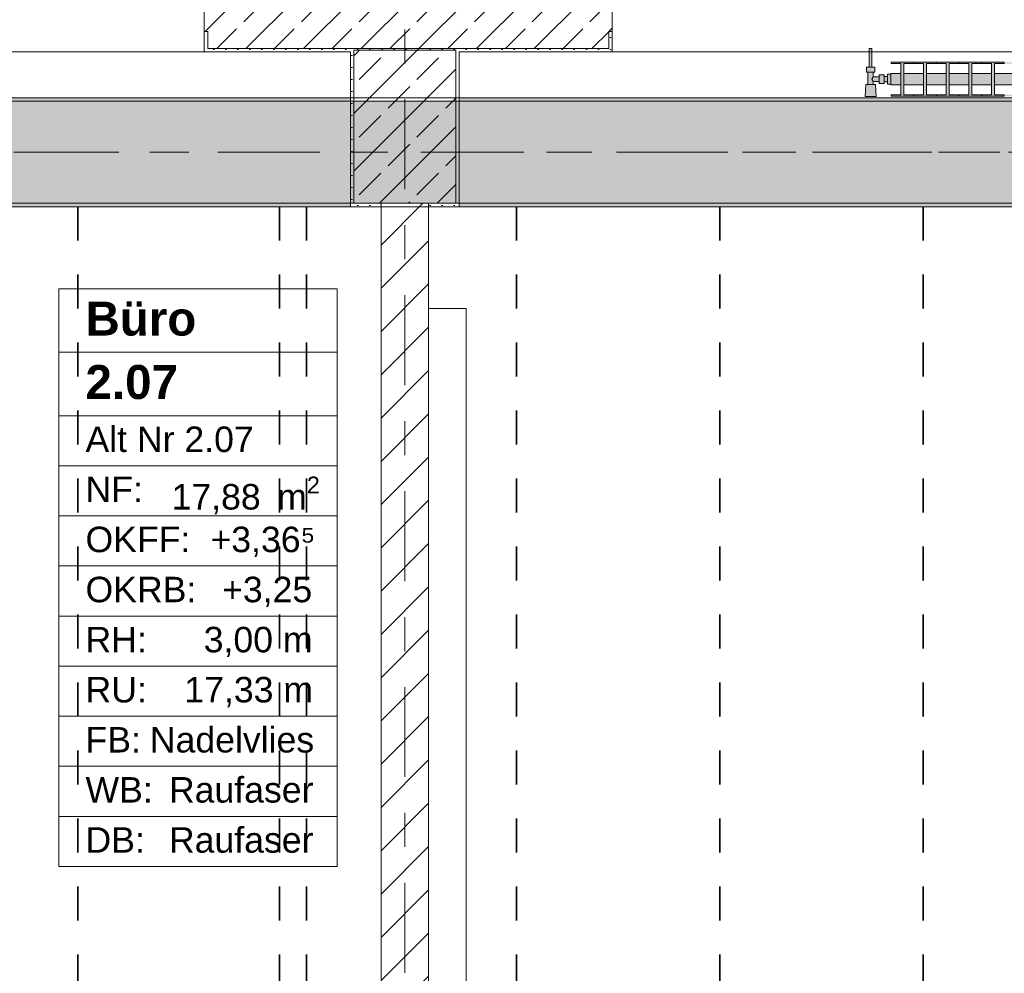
# Model space of a CAD drawing. Header units: metres. Extents: x -3.6 to 84.5, y -11 to 16.8.
# Tile 124 of 137: x 31.8 to 34.7, y 10.7 to 13.5. Entities that reach past the tile are written whole.
import ezdxf

# ---------------------------------------------------------------- set-up
doc = ezdxf.new("R2010")
doc.units = ezdxf.units.M
doc.header["$MEASUREMENT"] = 0
for name, pattern in [('Achse', [0.2, 0.1, -0.05, 0, -0.05]), ('Strichlinie doppelt', [0.546806, 0.264583, -0.105833, 0.070556, -0.105833]), ('Wipeout_Contour', [1, 0, -1])]:
    doc.linetypes.add(name, pattern=pattern)
for name, color, linetype in [('155 - Bemaßung_ Beschriftung.Ausbau - Deckenelemente', 7, 'Continuous'), ('401 - Zone.Raum_ Raumbegrenzung_ Whg.', 7, 'Continuous'), ('451 - Universal.Achsen Raster', 7, 'Continuous'), ('604 - Struktur.Wand Aussen', 7, 'Continuous'), ('605 - Struktur.Wand Innen', 7, 'Continuous'), ('607 - Struktur.Stütze', 7, 'Continuous'), ('608 - Struktur.Träger', 7, 'Continuous'), ('801 - HKLSE.Heizung_ Klima_ Lüftung', 7, 'Continuous'), ('Neubau_301 - Elemente.Linie', 7, 'Continuous')]:
    doc.layers.add(name, color=color, linetype=linetype)
doc.styles.add('ERSTELLTER_STIL_1', font='txt')
doc.styles.add('ERSTELLTER_STIL_2', font='txt')
pattern_1 = [(45, (0, 0), (-0.0848528, 0.0848528), []), (45, (-0.04243, 0.04243), (-0.0848528, 0.0848528), [0.09, -0.03])]
pattern_2 = [(45, (0, 0), (-0.01767767, 0.01767767), [0, -0.025])]

msp = doc.modelspace()

# ---------------------------------------------------------------- hatches: boundary and pattern name
at = {"layer": '604 - Struktur.Wand Aussen', "linetype": 'Continuous', "lineweight": 0, "true_color": 0x000000}
h = msp.add_hatch(dxfattribs=at)
h.set_pattern_fill('Beton__Stahlbeton_0001', color=18, style=0, pattern_type=2)
h.set_pattern_definition(pattern_1)
h.paths.add_polyline_path([(32.34, 13.505), (32.35, 13.505), (32.35, 13.455), (33.53, 13.455), (33.53, 13.505), (33.54, 13.505), (33.54, 13.575), (33.53, 13.575), (33.5, 13.575), (33.5, 13.695), (32.38, 13.695), (32.38, 13.575), (32.35, 13.575), (32.34, 13.575)])
h = msp.add_hatch(dxfattribs=at)
h.set_pattern_fill('Gips_0001', color=18, style=0, pattern_type=2)
h.set_pattern_definition(pattern_2)
h.paths.add_polyline_path([(32.35, 13.445), (32.35, 13.505), (32.34, 13.505), (32.34, 13.445)])
h = msp.add_hatch(dxfattribs=at)
h.set_pattern_fill('Gips_0001', color=18, style=0, pattern_type=2)
h.set_pattern_definition(pattern_2)
h.paths.add_polyline_path([(33.53, 13.445), (33.54, 13.445), (33.54, 13.505), (33.53, 13.505)])
h = msp.add_hatch(dxfattribs=at)
h.set_pattern_fill('Gips_0001', color=18, style=0, pattern_type=2)
h.set_pattern_definition(pattern_2)
h.paths.add_polyline_path([(32.35, 13.445), (32.77, 13.445), (32.77, 13.455), (32.35, 13.455)])
h = msp.add_hatch(dxfattribs=at)
h.set_pattern_fill('Gips_0001', color=18, style=0, pattern_type=2)
h.set_pattern_definition(pattern_2)
h.paths.add_polyline_path([(33.09, 13.445), (33.53, 13.445), (33.53, 13.455), (33.09, 13.455)])
at = {"layer": '607 - Struktur.Stütze', "linetype": 'Continuous', "lineweight": 0, "true_color": 0x000000}
h = msp.add_hatch(dxfattribs=at)
h.set_pattern_fill('Gips_0001', color=18, style=0, pattern_type=2)
h.set_pattern_definition(pattern_2)
h.paths.add_polyline_path([(32.77, 13.455), (32.77, 13.445), (32.78, 13.445), (32.78, 13.45), (33.08, 13.45), (33.08, 13.445), (33.09, 13.445), (33.09, 13.455)])
h = msp.add_hatch(dxfattribs=at)
h.set_pattern_fill('Gips_0001', color=18, style=0, pattern_type=2)
h.set_pattern_definition(pattern_2)
h.paths.add_polyline_path([(32.77, 13.445), (32.77, 12.99), (32.86, 12.99), (32.86, 13), (32.78, 13), (32.78, 13.445)])
h = msp.add_hatch(dxfattribs=at)
h.set_pattern_fill('Beton__Stahlbeton_0001', color=18, style=0, pattern_type=2)
h.set_pattern_definition(pattern_1)
h.paths.add_polyline_path([(32.78, 13), (33.08, 13), (33.08, 13.45), (32.78, 13.45)])
h = msp.add_hatch(dxfattribs=at)
h.set_pattern_fill('Gips_0001', color=18, style=0, pattern_type=2)
h.set_pattern_definition(pattern_2)
h.paths.add_polyline_path([(33, 13), (33, 12.99), (33.09, 12.99), (33.09, 13.445), (33.08, 13.445), (33.08, 13)])
at = {"layer": '608 - Struktur.Träger', "linetype": 'Continuous', "lineweight": 0, "true_color": 0x000000}
h = msp.add_hatch(dxfattribs=at)
h.set_pattern_fill('Gips_0001', color=18, style=0, pattern_type=2)
h.set_pattern_definition(pattern_2)
h.paths.add_polyline_path([(32.77, 13.31), (29.49, 13.31), (29.49, 13.3), (32.77, 13.3)])
h = msp.add_hatch(dxfattribs=at)
h.set_pattern_fill('Gips_0001', color=18, style=0, pattern_type=2)
h.set_pattern_definition(pattern_2)
h.paths.add_polyline_path([(33.09, 13.3), (36.37, 13.3), (36.37, 13.31), (33.09, 13.31)])
h = msp.add_hatch(dxfattribs=at)
h.set_pattern_fill('Gips_0001', color=18, style=0, pattern_type=2)
h.set_pattern_definition(pattern_2)
h.paths.add_polyline_path([(32.77, 13), (29.49, 13), (29.49, 12.99), (32.77, 12.99)])
h = msp.add_hatch(dxfattribs=at)
h.set_pattern_fill('Gips_0001', color=18, style=0, pattern_type=2)
h.set_pattern_definition(pattern_2)
h.paths.add_polyline_path([(33.09, 13), (33.09, 12.99), (36.37, 12.99), (36.37, 13)])
at = {"layer": '801 - HKLSE.Heizung_ Klima_ Lüftung', "linetype": 'Continuous', "lineweight": 0, "true_color": 0x3a3a3a}
for points in [[(34.36, 13.3503), (34.36, 13.3797), (34.35, 13.3797), (34.35, 13.373), (34.34, 13.373), (34.34, 13.378), (34.325, 13.378), (34.325, 13.372), (34.308, 13.372), (34.308, 13.386), (34.312, 13.386), (34.312, 13.4), (34.304, 13.4), (34.304, 13.455), (34.296, 13.455), (34.296, 13.4), (34.288, 13.4), (34.288, 13.386), (34.292, 13.386), (34.292, 13.349), (34.286, 13.349), (34.284, 13.314), (34.316, 13.314), (34.314, 13.349), (34.308, 13.349), (34.308, 13.358), (34.325, 13.358), (34.325, 13.352), (34.34, 13.352), (34.34, 13.357), (34.35, 13.357), (34.35, 13.3503)], [(34.36, 13.3817), (34.36, 13.3483), (34.3892, 13.3483), (34.3892, 13.3192), (34.3608, 13.3192), (34.3608, 13.315), (34.4258, 13.315), (34.4258, 13.3192), (34.3975, 13.3192), (34.3975, 13.3483), (34.4558, 13.3483), (34.4558, 13.3192), (34.4275, 13.3192), (34.4275, 13.315), (34.4925, 13.315), (34.4925, 13.3192), (34.4642, 13.3192), (34.4642, 13.3483), (34.5225, 13.3483), (34.5225, 13.3192), (34.4942, 13.3192), (34.4942, 13.315), (34.5592, 13.315), (34.5592, 13.3192), (34.5308, 13.3192), (34.5308, 13.3483), (34.5892, 13.3483), (34.5892, 13.3192), (34.5608, 13.3192), (34.5608, 13.315), (34.6258, 13.315), (34.6258, 13.3192), (34.5975, 13.3192), (34.5975, 13.3483), (34.6558, 13.3483), (34.6558, 13.3192), (34.6275, 13.3192), (34.6275, 13.315), (34.6925, 13.315), (34.6925, 13.3192), (34.6642, 13.3192), (34.6642, 13.3483), (34.7225, 13.3483), (34.7225, 13.3192), (34.6942, 13.3192), (34.6942, 13.315), (34.7592, 13.315), (34.7592, 13.3192), (34.7308, 13.3192), (34.7308, 13.3483), (34.7892, 13.3483), (34.7892, 13.3192), (34.7608, 13.3192), (34.7608, 13.315), (34.8258, 13.315), (34.8258, 13.3192), (34.7975, 13.3192), (34.7975, 13.3483), (34.8558, 13.3483), (34.8558, 13.3192), (34.8275, 13.3192), (34.8275, 13.315), (34.8925, 13.315), (34.8925, 13.3192), (34.8642, 13.3192), (34.8642, 13.3483), (34.9225, 13.3483), (34.9225, 13.3192), (34.8942, 13.3192), (34.8942, 13.315), (34.9592, 13.315), (34.9592, 13.3192), (34.9308, 13.3192), (34.9308, 13.3483), (34.9892, 13.3483), (34.9892, 13.3192), (34.9608, 13.3192), (34.9608, 13.315), (35.0258, 13.315), (35.0258, 13.3192), (34.9975, 13.3192), (34.9975, 13.3483), (35.0558, 13.3483), (35.0558, 13.3192), (35.0275, 13.3192), (35.0275, 13.315), (35.0925, 13.315), (35.0925, 13.3192), (35.0642, 13.3192), (35.0642, 13.3483), (35.1225, 13.3483), (35.1225, 13.3192), (35.0942, 13.3192), (35.0942, 13.315), (35.1592, 13.315), (35.1592, 13.3192), (35.1308, 13.3192), (35.1308, 13.3483), (35.1892, 13.3483), (35.1892, 13.3192), (35.1608, 13.3192), (35.1608, 13.315), (35.2258, 13.315), (35.2258, 13.3192), (35.1975, 13.3192), (35.1975, 13.3483), (35.2558, 13.3483), (35.2558, 13.3192), (35.2275, 13.3192), (35.2275, 13.315), (35.2925, 13.315), (35.2925, 13.3192), (35.2642, 13.3192), (35.2642, 13.3483), (35.3225, 13.3483), (35.3225, 13.3192), (35.2942, 13.3192), (35.2942, 13.315), (35.3592, 13.315), (35.3592, 13.3192), (35.3308, 13.3192), (35.3308, 13.3483), (35.36, 13.3483), (35.36, 13.3817), (35.3308, 13.3817), (35.3308, 13.4108), (35.3592, 13.4108), (35.3592, 13.415), (35.2942, 13.415), (35.2942, 13.4108), (35.3225, 13.4108), (35.3225, 13.3817), (35.2642, 13.3817), (35.2642, 13.4108), (35.2925, 13.4108), (35.2925, 13.415), (35.2275, 13.415), (35.2275, 13.4108), (35.2558, 13.4108), (35.2558, 13.3817), (35.1975, 13.3817), (35.1975, 13.4108), (35.2258, 13.4108), (35.2258, 13.415), (35.1608, 13.415), (35.1608, 13.4108), (35.1892, 13.4108), (35.1892, 13.3817), (35.1308, 13.3817), (35.1308, 13.4108), (35.1592, 13.4108), (35.1592, 13.415), (35.0942, 13.415), (35.0942, 13.4108), (35.1225, 13.4108), (35.1225, 13.3817), (35.0642, 13.3817), (35.0642, 13.4108), (35.0925, 13.4108), (35.0925, 13.415), (35.0275, 13.415), (35.0275, 13.4108), (35.0558, 13.4108), (35.0558, 13.3817), (34.9975, 13.3817), (34.9975, 13.4108), (35.0258, 13.4108), (35.0258, 13.415), (34.9608, 13.415), (34.9608, 13.4108), (34.9892, 13.4108), (34.9892, 13.3817), (34.9308, 13.3817), (34.9308, 13.4108), (34.9592, 13.4108), (34.9592, 13.415), (34.8942, 13.415), (34.8942, 13.4108), (34.9225, 13.4108), (34.9225, 13.3817), (34.8642, 13.3817), (34.8642, 13.4108), (34.8925, 13.4108), (34.8925, 13.415), (34.8275, 13.415), (34.8275, 13.4108), (34.8558, 13.4108), (34.8558, 13.3817), (34.7975, 13.3817), (34.7975, 13.4108), (34.8258, 13.4108), (34.8258, 13.415), (34.7608, 13.415), (34.7608, 13.4108), (34.7892, 13.4108), (34.7892, 13.3817), (34.7308, 13.3817), (34.7308, 13.4108), (34.7592, 13.4108), (34.7592, 13.415), (34.6942, 13.415), (34.6942, 13.4108), (34.7225, 13.4108), (34.7225, 13.3817), (34.6642, 13.3817), (34.6642, 13.4108), (34.6925, 13.4108), (34.6925, 13.415), (34.6275, 13.415), (34.6275, 13.4108), (34.6558, 13.4108), (34.6558, 13.3817), (34.5975, 13.3817), (34.5975, 13.4108), (34.6258, 13.4108), (34.6258, 13.415), (34.5608, 13.415), (34.5608, 13.4108), (34.5892, 13.4108), (34.5892, 13.3817), (34.5308, 13.3817), (34.5308, 13.4108), (34.5592, 13.4108), (34.5592, 13.415), (34.4942, 13.415), (34.4942, 13.4108), (34.5225, 13.4108), (34.5225, 13.3817), (34.4642, 13.3817), (34.4642, 13.4108), (34.4925, 13.4108), (34.4925, 13.415), (34.4275, 13.415), (34.4275, 13.4108), (34.4558, 13.4108), (34.4558, 13.3817), (34.3975, 13.3817), (34.3975, 13.4108), (34.4258, 13.4108), (34.4258, 13.415), (34.3608, 13.415), (34.3608, 13.4108), (34.3892, 13.4108), (34.3892, 13.3817)]]:
    msp.add_hatch(color=250, dxfattribs=at).paths.add_polyline_path(points)

# ---------------------------------------------------------------- linework, layer by layer
at = {"layer": '155 - Bemaßung_ Beschriftung.Ausbau - Deckenelemente', "color": 7, "linetype": 'Achse', "lineweight": 35}
for p, q in [((31.968, 12.99), (31.968, 8.51)), ((32.561, 12.99), (32.561, 8.51)), ((32.641, 12.99), (32.641, 8.51)), ((33.258, 12.99), (33.258, 8.51)), ((33.857, 12.99), (33.857, 8.51)), ((34.455, 12.99), (34.455, 8.51))]:
    msp.add_line(p, q, dxfattribs=at)
at = {"layer": '401 - Zone.Raum_ Raumbegrenzung_ Whg.', "color": 7, "linetype": 'Continuous', "lineweight": 9}
for p, q in [((32.7309, 12.7484), (31.912, 12.7484)), ((31.912, 12.7484), (31.912, 11.0493)), ((31.912, 12.7484), (32.7309, 12.7484)), ((31.912, 12.5618), (31.912, 12.7484)), ((32.7309, 11.0493), (32.7309, 12.7484)), ((32.7309, 12.7484), (32.7309, 12.5618)), ((32.7309, 12.5618), (31.912, 12.5618)), ((31.912, 12.5618), (32.7309, 12.5618)), ((31.912, 12.3752), (31.912, 12.5618)), ((32.7309, 12.5618), (32.7309, 12.3752)), ((32.7309, 12.3752), (31.912, 12.3752)), ((31.912, 12.3752), (32.7309, 12.3752)), ((31.912, 12.2279), (31.912, 12.3752)), ((32.7309, 12.3752), (32.7309, 12.2279)), ((32.7309, 12.2279), (31.912, 12.2279)), ((31.912, 12.2279), (32.7309, 12.2279)), ((31.912, 12.0806), (31.912, 12.2279)), ((32.7309, 12.2279), (32.7309, 12.0806)), ((32.7309, 12.0806), (31.912, 12.0806)), ((31.912, 12.0806), (32.7309, 12.0806)), ((31.912, 11.9332), (31.912, 12.0806)), ((32.7309, 12.0806), (32.7309, 11.9332)), ((32.7309, 11.9332), (31.912, 11.9332)), ((31.912, 11.9332), (32.7309, 11.9332)), ((31.912, 11.7859), (31.912, 11.9332)), ((32.7309, 11.9332), (32.7309, 11.7859)), ((32.7309, 11.7859), (31.912, 11.7859)), ((31.912, 11.7859), (32.7309, 11.7859)), ((31.912, 11.6386), (31.912, 11.7859)), ((32.7309, 11.7859), (32.7309, 11.6386)), ((32.7309, 11.6386), (31.912, 11.6386)), ((31.912, 11.6386), (32.7309, 11.6386)), ((31.912, 11.4913), (31.912, 11.6386)), ((32.7309, 11.6386), (32.7309, 11.4913)), ((32.7309, 11.4913), (31.912, 11.4913)), ((31.912, 11.4913), (32.7309, 11.4913)), ((31.912, 11.3439), (31.912, 11.4913)), ((32.7309, 11.4913), (32.7309, 11.3439)), ((32.7309, 11.3439), (31.912, 11.3439)), ((31.912, 11.3439), (32.7309, 11.3439)), ((31.912, 11.1966), (31.912, 11.3439)), ((32.7309, 11.3439), (32.7309, 11.1966)), ((32.7309, 11.1966), (31.912, 11.1966)), ((31.912, 11.1966), (32.7309, 11.1966)), ((31.912, 11.0493), (31.912, 11.1966)), ((32.7309, 11.1966), (32.7309, 11.0493)), ((31.912, 11.0493), (32.7309, 11.0493)), ((32.7309, 11.0493), (31.912, 11.0493))]:
    msp.add_line(p, q, dxfattribs=at)
at = {"layer": '451 - Universal.Achsen Raster', "color": 160, "linetype": 'Strichlinie doppelt', "lineweight": 9, "true_color": 0x3232ff}
msp.add_line((64.935, 13.15), (-3.175, 13.15), dxfattribs=at)
at = {"layer": '604 - Struktur.Wand Aussen', "color": 7, "linetype": 'Continuous', "lineweight": 13}
for p, q in [((32.34, 13.575), (32.34, 13.505)), ((33.54, 13.575), (33.54, 13.505)), ((32.35, 13.455), (32.35, 13.505)), ((33.53, 13.455), (33.53, 13.505)), ((29.94, 13.445), (32.34, 13.445)), ((32.35, 13.455), (33.53, 13.455)), ((33.54, 13.445), (35.94, 13.445))]:
    msp.add_line(p, q, dxfattribs=at)
at = {"layer": '604 - Struktur.Wand Aussen', "color": 7, "linetype": 'Continuous', "lineweight": 5}
for p, q in [((32.34, 13.505), (32.34, 13.455)), ((32.35, 13.505), (32.34, 13.505)), ((33.53, 13.505), (33.54, 13.505)), ((33.54, 13.505), (33.54, 13.455)), ((32.34, 13.455), (32.34, 13.445)), ((32.35, 13.445), (32.34, 13.445)), ((33.53, 13.445), (33.54, 13.445)), ((33.54, 13.455), (33.54, 13.445))]:
    msp.add_line(p, q, dxfattribs=at)
at = {"layer": '604 - Struktur.Wand Aussen', "color": 7, "linetype": 'Continuous', "lineweight": 5, "flags": 128}
for points in [[(32.35, 13.445), (32.77, 13.445)], [(33.09, 13.445), (33.53, 13.445)]]:
    msp.add_lwpolyline(points, dxfattribs=at)
at = {"layer": '607 - Struktur.Stütze', "color": 7, "linetype": 'Continuous', "lineweight": 5, "flags": 128}
for points in [[(32.77, 13.445), (32.77, 12.99), (32.86, 12.99)], [(33, 12.99), (33.09, 12.99), (33.09, 13.445)]]:
    msp.add_lwpolyline(points, dxfattribs=at)
at = {"layer": '607 - Struktur.Stütze', "color": 7, "linetype": 'Continuous', "lineweight": 13, "flags": 128}
msp.add_lwpolyline([(32.78, 13), (33.08, 13), (33.08, 13.45), (32.78, 13.45)], close=True, dxfattribs=at)
at = {"layer": '608 - Struktur.Träger', "color": 7, "linetype": 'Continuous', "lineweight": 13}
for p, q in [((14.78, 13.31), (47.48, 13.31)), ((32.77, 13.3), (29.49, 13.3)), ((33.09, 13.3), (32.77, 13.3)), ((36.37, 13.3), (33.09, 13.3))]:
    msp.add_line(p, q, dxfattribs=at)
at = {"layer": '608 - Struktur.Träger', "color": 7, "linetype": 'Continuous', "lineweight": 5}
for p, q in [((32.77, 13.31), (29.49, 13.31)), ((32.77, 13.31), (32.77, 13.3)), ((33.09, 13.31), (33.09, 13.3)), ((36.37, 13.31), (33.09, 13.31)), ((32.77, 12.99), (29.49, 12.99)), ((32.77, 13), (32.77, 12.99)), ((33.09, 13), (33.09, 12.99)), ((36.37, 12.99), (33.09, 12.99))]:
    msp.add_line(p, q, dxfattribs=at)
at = {"layer": '608 - Struktur.Träger', "color": 7, "linetype": 'Achse', "lineweight": 9}
msp.add_line((14.78, 13.15), (47.48, 13.15), dxfattribs=at)
at = {"layer": '801 - HKLSE.Heizung_ Klima_ Lüftung', "color": 7, "linetype": 'Continuous', "lineweight": 5, "true_color": 0xebebeb}
for p, q in [((34.2972, 13.455), (34.296, 13.455)), ((34.296, 13.455), (34.296, 13.4)), ((34.3, 13.455), (34.2972, 13.455)), ((34.3028, 13.455), (34.3, 13.455)), ((34.304, 13.455), (34.3028, 13.455)), ((34.304, 13.455), (34.304, 13.4)), ((34.3608, 13.415), (34.3608, 13.4108)), ((34.4258, 13.415), (34.3608, 13.415)), ((34.3608, 13.415), (34.3608, 13.4108)), ((34.3608, 13.4108), (34.3892, 13.4108)), ((34.3892, 13.4108), (34.3892, 13.3192)), ((34.3975, 13.3192), (34.3975, 13.4108)), ((34.3975, 13.4108), (34.4258, 13.4108)), ((34.4258, 13.4108), (34.4258, 13.415)), ((34.4275, 13.415), (34.4275, 13.4108)), ((34.4925, 13.415), (34.4275, 13.415)), ((34.4275, 13.415), (34.4275, 13.4108)), ((34.4275, 13.4108), (34.4558, 13.4108)), ((34.4558, 13.4108), (34.4558, 13.3192)), ((34.4642, 13.3192), (34.4642, 13.4108)), ((34.4642, 13.4108), (34.4925, 13.4108)), ((34.4925, 13.4108), (34.4925, 13.415)), ((34.4925, 13.4108), (34.4925, 13.415)), ((34.5592, 13.415), (34.4942, 13.415)), ((34.4942, 13.415), (34.4942, 13.4108)), ((34.4942, 13.4108), (34.5225, 13.4108)), ((34.5225, 13.4108), (34.5225, 13.3192)), ((34.5308, 13.3192), (34.5308, 13.4108)), ((34.5308, 13.4108), (34.5592, 13.4108)), ((34.5592, 13.4108), (34.5592, 13.415)), ((34.5592, 13.4108), (34.5592, 13.415)), ((34.6258, 13.415), (34.5608, 13.415)), ((34.5608, 13.415), (34.5608, 13.4108)), ((34.5608, 13.4108), (34.5892, 13.4108)), ((34.5892, 13.4108), (34.5892, 13.3192)), ((34.5975, 13.3192), (34.5975, 13.4108)), ((34.5975, 13.4108), (34.6258, 13.4108)), ((34.6258, 13.4108), (34.6258, 13.415)), ((34.6275, 13.415), (34.6275, 13.4108)), ((34.6925, 13.415), (34.6275, 13.415)), ((34.6275, 13.415), (34.6275, 13.4108)), ((34.6275, 13.4108), (34.6558, 13.4108)), ((34.6558, 13.4108), (34.6558, 13.3192)), ((34.6642, 13.3192), (34.6642, 13.4108)), ((34.6642, 13.4108), (34.6925, 13.4108)), ((34.6925, 13.4108), (34.6925, 13.415)), ((34.6925, 13.4108), (34.6925, 13.415)), ((34.294, 13.4), (34.288, 13.4)), ((34.288, 13.4), (34.288, 13.386)), ((34.294, 13.386), (34.288, 13.386)), ((34.292, 13.386), (34.292, 13.349)), ((34.306, 13.4), (34.294, 13.4)), ((34.306, 13.386), (34.294, 13.386)), ((34.2972, 13.4), (34.296, 13.4)), ((34.3, 13.4), (34.2972, 13.4)), ((34.3028, 13.4), (34.3, 13.4)), ((34.304, 13.4), (34.3028, 13.4)), ((34.312, 13.4), (34.306, 13.4)), ((34.312, 13.386), (34.306, 13.386)), ((34.308, 13.386), (34.308, 13.372)), ((34.312, 13.4), (34.312, 13.386)), ((34.36, 13.3817), (34.36, 13.3768)), ((34.36, 13.3817), (34.3892, 13.3817)), ((34.3975, 13.3817), (34.4558, 13.3817)), ((34.4642, 13.3817), (34.5225, 13.3817)), ((34.5308, 13.3817), (34.5892, 13.3817)), ((34.5975, 13.3817), (34.6558, 13.3817)), ((34.6642, 13.3817), (34.7225, 13.3817)), ((34.3053, 13.3679), (34.3039, 13.365)), ((34.3039, 13.365), (34.3053, 13.3621)), ((34.3063, 13.3699), (34.3058, 13.3689)), ((34.3058, 13.3611), (34.3063, 13.3601)), ((34.308, 13.372), (34.3063, 13.3699)), ((34.3063, 13.3601), (34.308, 13.358)), ((34.308, 13.372), (34.325, 13.372)), ((34.308, 13.358), (34.308, 13.349)), ((34.308, 13.358), (34.325, 13.358)), ((34.325, 13.378), (34.325, 13.3715)), ((34.325, 13.378), (34.34, 13.378)), ((34.325, 13.3715), (34.325, 13.3585)), ((34.325, 13.3585), (34.325, 13.352)), ((34.325, 13.352), (34.34, 13.352)), ((34.34, 13.378), (34.34, 13.3715)), ((34.34, 13.373), (34.35, 13.373)), ((34.34, 13.3715), (34.34, 13.3585)), ((34.34, 13.3585), (34.34, 13.352)), ((34.34, 13.357), (34.35, 13.357)), ((34.35, 13.3797), (34.35, 13.365)), ((34.35, 13.3797), (34.36, 13.3797)), ((34.35, 13.3797), (34.35, 13.365)), ((34.35, 13.3797), (34.36, 13.3797)), ((34.35, 13.373), (34.35, 13.3707)), ((34.35, 13.3707), (34.35, 13.365)), ((34.35, 13.365), (34.35, 13.3503)), ((34.35, 13.365), (34.35, 13.3503)), ((34.35, 13.365), (34.35, 13.3593)), ((34.35, 13.3593), (34.35, 13.357)), ((34.36, 13.3768), (34.36, 13.365)), ((34.36, 13.365), (34.36, 13.3532)), ((34.36, 13.3532), (34.36, 13.3483)), ((34.286, 13.349), (34.284, 13.314)), ((34.2901, 13.349), (34.286, 13.349)), ((34.3, 13.349), (34.2901, 13.349)), ((34.3099, 13.349), (34.3, 13.349)), ((34.314, 13.349), (34.3099, 13.349)), ((34.314, 13.349), (34.316, 13.314)), ((34.35, 13.3503), (34.36, 13.3503)), ((34.35, 13.3503), (34.36, 13.3503)), ((34.35, 13.3503), (34.36, 13.3503)), ((34.35, 13.3503), (34.36, 13.3503)), ((34.36, 13.3483), (34.3892, 13.3483)), ((34.3975, 13.3483), (34.4558, 13.3483)), ((34.4642, 13.3483), (34.5225, 13.3483)), ((34.5308, 13.3483), (34.5892, 13.3483)), ((34.5975, 13.3483), (34.6558, 13.3483)), ((34.6642, 13.3483), (34.7225, 13.3483)), ((34.2887, 13.314), (34.284, 13.314)), ((34.284, 13.314), (34.2887, 13.314)), ((34.3, 13.314), (34.2887, 13.314)), ((34.2887, 13.314), (34.3, 13.314)), ((34.3113, 13.314), (34.3, 13.314)), ((34.3, 13.314), (34.3113, 13.314)), ((34.3113, 13.314), (34.316, 13.314)), ((34.316, 13.314), (34.3113, 13.314)), ((34.3608, 13.3192), (34.3608, 13.315)), ((34.3892, 13.3192), (34.3608, 13.3192)), ((34.3608, 13.3192), (34.3608, 13.315)), ((34.3608, 13.315), (34.4258, 13.315)), ((34.3608, 13.315), (34.4258, 13.315)), ((34.4258, 13.3192), (34.3975, 13.3192)), ((34.4258, 13.315), (34.4258, 13.3192)), ((34.4275, 13.3192), (34.4275, 13.315)), ((34.4558, 13.3192), (34.4275, 13.3192)), ((34.4275, 13.3192), (34.4275, 13.315)), ((34.4275, 13.315), (34.4925, 13.315)), ((34.4275, 13.315), (34.4925, 13.315)), ((34.4925, 13.3192), (34.4642, 13.3192)), ((34.4925, 13.315), (34.4925, 13.3192)), ((34.4925, 13.315), (34.4925, 13.3192)), ((34.5225, 13.3192), (34.4942, 13.3192)), ((34.4942, 13.3192), (34.4942, 13.315)), ((34.4942, 13.315), (34.5592, 13.315)), ((34.4942, 13.315), (34.5592, 13.315)), ((34.5592, 13.3192), (34.5308, 13.3192)), ((34.5592, 13.315), (34.5592, 13.3192)), ((34.5592, 13.315), (34.5592, 13.3192)), ((34.5892, 13.3192), (34.5608, 13.3192)), ((34.5608, 13.3192), (34.5608, 13.315)), ((34.5608, 13.315), (34.6258, 13.315)), ((34.5608, 13.315), (34.6258, 13.315)), ((34.6258, 13.3192), (34.5975, 13.3192)), ((34.6258, 13.315), (34.6258, 13.3192)), ((34.6275, 13.3192), (34.6275, 13.315)), ((34.6558, 13.3192), (34.6275, 13.3192)), ((34.6275, 13.3192), (34.6275, 13.315)), ((34.6275, 13.315), (34.6925, 13.315)), ((34.6275, 13.315), (34.6925, 13.315)), ((34.6925, 13.3192), (34.6642, 13.3192)), ((34.6925, 13.315), (34.6925, 13.3192)), ((34.6925, 13.315), (34.6925, 13.3192))]:
    msp.add_line(p, q, dxfattribs=at)

# ---------------------------------------------------------------- texts
at = {"layer": '401 - Zone.Raum_ Raumbegrenzung_ Whg.', "color": 7, "lineweight": 9, "attachment_point": 1}
for s, insert, char_height, style in [('\\A1;{\\pqj;\\pt0;\\fArial|b1|i0|c0|p38;Büro}', (31.9906, 12.7108), 0.1, 'ERSTELLTER_STIL_1'), ('\\A1;{\\pqj;\\pt0;\\fArial|b1|i0|c0|p38;}', (32.6523, 12.7337), 0.1, 'ERSTELLTER_STIL_1'), ('\\A1;{\\pqj;\\pt0;\\fArial|b1|i0|c0|p38;}', (32.6523, 12.5471), 0.1, 'ERSTELLTER_STIL_1'), ('\\A1;{\\pql;\\pt0;\\fArial|b1|i0|c0|p38;2.07}', (31.9906, 12.5242), 0.1, 'ERSTELLTER_STIL_1'), ('\\A1;{\\pqj;\\pt0;\\fArial|b0|i0|c0|p38;Alt Nr 2.07}', (31.9906, 12.3433), 0.075, 'ERSTELLTER_STIL_2'), ('\\A1;{\\pqj;\\pt0;\\fArial|b0|i0|c0|p38;}', (32.6523, 12.3605), 0.075, 'ERSTELLTER_STIL_2'), ('\\A1;{\\pqj;\\pt0;\\fArial|b0|i0|c0|p38;NF: }', (31.9906, 12.196), 0.075, 'ERSTELLTER_STIL_2'), ('\\A1;{\\pql;\\pt0,0.05;\\fArial|b0|i0|c0|p38;17,88\\fArial|b0|i0|c0|p38;\\A1{\\H.66x;\\S^  ;}\\fArial|b0|i0|c0|p38; m\\fArial|b0|i0|c0|p38;\\A1{\\H.66x;\\S2^  ;}}', (32.2438, 12.196), 0.075, 'ERSTELLTER_STIL_2'), ('\\A1;{\\pqj;\\pt0;\\fArial|b0|i0|c0|p38;OKFF: }', (31.9906, 12.0487), 0.075, 'ERSTELLTER_STIL_2'), ('\\A1;{\\pqj;\\pt0;\\fArial|b0|i0|c0|p38;+3,36⁵}', (32.3582, 12.0487), 0.075, 'ERSTELLTER_STIL_2'), ('\\A1;{\\pqj;\\pt0;\\fArial|b0|i0|c0|p38;OKRB: }', (31.9906, 11.9014), 0.075, 'ERSTELLTER_STIL_2'), ('\\A1;{\\pqj;\\pt0;\\fArial|b0|i0|c0|p38;+3,25}', (32.3924, 11.9014), 0.075, 'ERSTELLTER_STIL_2'), ('\\A1;{\\pqj;\\pt0;\\fArial|b0|i0|c0|p38;RH: }', (31.9906, 11.754), 0.075, 'ERSTELLTER_STIL_2'), ('\\A1;{\\pqj;\\pt0;\\fArial|b0|i0|c0|p38;3,00 m}', (32.3383, 11.754), 0.075, 'ERSTELLTER_STIL_2'), ('\\A1;{\\pqj;\\pt0;\\fArial|b0|i0|c0|p38;RU: }', (31.9906, 11.6067), 0.075, 'ERSTELLTER_STIL_2'), ('\\A1;{\\pqj;\\pt0;\\fArial|b0|i0|c0|p38;17,33 m}', (32.2814, 11.6067), 0.075, 'ERSTELLTER_STIL_2'), ('\\A1;{\\pqj;\\pt0;\\fArial|b0|i0|c0|p38;FB: }', (31.9906, 11.4594), 0.075, 'ERSTELLTER_STIL_2'), ('\\A1;{\\pqj;\\pt0;\\fArial|b0|i0|c0|p38;Nadelvlies}', (32.1799, 11.4594), 0.075, 'ERSTELLTER_STIL_2'), ('\\A1;{\\pqj;\\pt0;\\fArial|b0|i0|c0|p38;WB: }', (31.9906, 11.3121), 0.075, 'ERSTELLTER_STIL_2'), ('\\A1;{\\pqj;\\pt0;\\fArial|b0|i0|c0|p38;Raufaser}', (32.2361, 11.3121), 0.075, 'ERSTELLTER_STIL_2'), ('\\A1;{\\pqj;\\pt0;\\fArial|b0|i0|c0|p38;DB: }', (31.9906, 11.1647), 0.075, 'ERSTELLTER_STIL_2'), ('\\A1;{\\pqj;\\pt0;\\fArial|b0|i0|c0|p38;Raufaser}', (32.2361, 11.1647), 0.075, 'ERSTELLTER_STIL_2')]:
    msp.add_mtext(s, dxfattribs=dict(at, insert=insert, char_height=char_height, style=style))

# ---------------------------------------------------------------- next in the draw order: wipeouts: each hides what was drawn before it
at = {"color": 254, "linetype": 'Wipeout_Contour', "lineweight": 0, "ltscale": 138.851099}
msp.add_wipeout([(32.86, 13), (32.86, 8.6), (33, 8.6), (33, 13)], dxfattribs=at).dxf.layer = '605 - Struktur.Wand Innen'

# ---------------------------------------------------------------- next in the draw order: hatches: boundary and pattern name
at = {"layer": '605 - Struktur.Wand Innen', "linetype": 'Continuous', "lineweight": 0, "true_color": 0x000000}
h = msp.add_hatch(dxfattribs=at)
h.set_pattern_fill('MW_Ziegel_0001', color=18, style=0, pattern_type=2)
h.set_pattern_definition([(45, (0, 0), (-0.0636396, 0.0636396), [])])
h.paths.add_polyline_path([(32.86, 13), (32.86, 8.6), (33, 8.6), (33, 13)])
at = {"layer": '608 - Struktur.Träger', "linetype": 'Continuous', "lineweight": 0, "true_color": 0x000000}
h = msp.add_hatch(dxfattribs=at)
h.set_pattern_fill('Beton__Stahlbeton_0001', color=18, style=0, pattern_type=2)
h.set_pattern_definition(pattern_1)
h.paths.add_polyline_path([(15.09, 13.3), (14.78, 13.3), (14.78, 13), (15.09, 13), (18.37, 13), (18.69, 13), (21.97, 13), (22.29, 13), (25.57, 13), (25.89, 13), (29.17, 13), (29.49, 13), (32.77, 13), (33.09, 13), (36.37, 13), (36.69, 13), (39.97, 13), (40.29, 13), (43.57, 13), (43.89, 13), (47.17, 13), (47.48, 13), (47.48, 13.3), (47.17, 13.3), (43.89, 13.3), (43.57, 13.3), (40.29, 13.3), (39.97, 13.3), (36.69, 13.3), (36.37, 13.3), (33.09, 13.3), (32.77, 13.3), (29.49, 13.3), (29.17, 13.3), (25.89, 13.3), (25.57, 13.3), (22.29, 13.3), (21.97, 13.3), (18.69, 13.3), (18.37, 13.3)])

# ---------------------------------------------------------------- next in the draw order: linework, layer by layer
at = {"layer": '451 - Universal.Achsen Raster', "color": 160, "linetype": 'Strichlinie doppelt', "lineweight": 9, "true_color": 0x3232ff}
msp.add_line((32.93, -10.585), (32.93, 16.355), dxfattribs=at)
at = {"layer": '605 - Struktur.Wand Innen', "color": 7, "linetype": 'Continuous', "lineweight": 18, "flags": 128}
for points in [[(32.86, 13), (32.86, 8.6)], [(33, 8.6), (33, 13)]]:
    msp.add_lwpolyline(points, dxfattribs=at)
at = {"layer": '608 - Struktur.Träger', "color": 7, "linetype": 'Continuous', "lineweight": 13}
msp.add_line((14.78, 12.99), (47.48, 12.99), dxfattribs=at)
at = {"layer": '608 - Struktur.Träger', "color": 7, "linetype": 'Continuous', "lineweight": 13, "flags": 128}
msp.add_lwpolyline([(47.48, 13), (47.17, 13), (43.89, 13), (43.57, 13), (40.29, 13), (39.97, 13), (36.69, 13), (36.37, 13), (33.09, 13), (32.77, 13), (29.49, 13), (29.17, 13), (25.89, 13), (25.57, 13), (22.29, 13), (21.97, 13), (18.69, 13), (18.37, 13), (15.09, 13), (14.78, 13)], dxfattribs=at)
at = {"layer": 'Neubau_301 - Elemente.Linie', "color": 1, "linetype": 'Continuous', "lineweight": 5, "flags": 128}
msp.add_lwpolyline([(33, 12.69), (33.11, 12.69), (33.11, 9.205), (33, 9.205)], close=True, dxfattribs=at)

doc.saveas('drawing.dxf')
